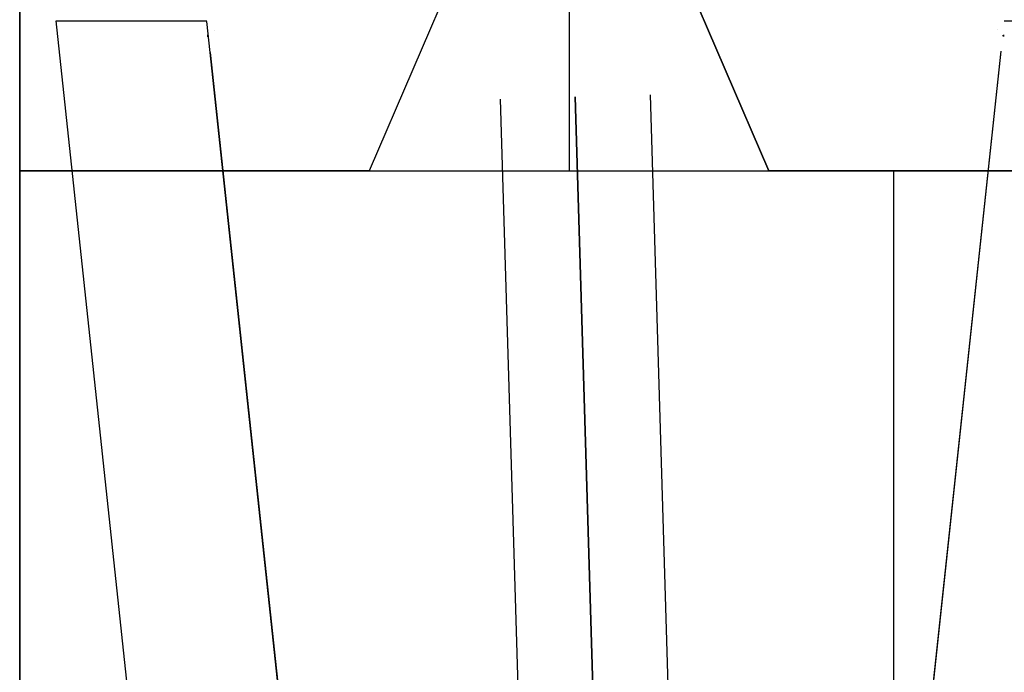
# Model space of a CAD drawing. Header units: millimetres. Extents: x -88 to 88, y -12 to 103.
# Tile 247 of 256: x -37.49 to -35.52, y 16.23 to 17.54. Entities that reach past the tile are written whole.
import ezdxf

# ---------------------------------------------------------------- set-up
doc = ezdxf.new("R2010")
doc.units = ezdxf.units.MM
doc.layers.add('Default', color=7, linetype='Continuous', true_color=0x000000)

msp = doc.modelspace()

# ---------------------------------------------------------------- linework, layer by layer
at = {"layer": 'Default', "color": 254, "true_color": 0xcad1ee}
for points in [[(-37.4912, 17.2352), (-37.4912, 18.0052)], [(-37.4912, 17.2352), (-37.4912, 18.0052)], [(-37.4912, 18.0052), (-37.4912, 17.2352)], [(-36.529, 17.8445), (-36.7912, 17.2352)], [(-36.529, 17.8445), (-36.7912, 17.2352)], [(-36.529, 17.8445), (-36.7912, 17.2352)], [(-35.9912, 17.2352), (-36.2534, 17.8445)], [(-35.9912, 17.2352), (-36.2534, 17.8445)], [(-36.2534, 17.8445), (-35.9912, 17.2352)], [(-36.3912, 17.6352), (-36.3912, 17.2352)], [(-37.4182, 17.5352), (-37.1165, 17.5352)], [(-37.4182, 17.5352), (-37.1165, 17.5352)], [(-37.1182, 14.7352), (-37.4182, 17.5352)], [(-37.1182, 14.7352), (-37.4182, 17.5352)], [(-37.4182, 17.5352), (-37.1165, 17.5352)], [(-37.1182, 14.7352), (-37.4182, 17.5352)], [(-36.8117, 14.6901), (-37.1163, 17.5337)], [(-35.5199, 17.5352), (-35.2182, 17.5352)], [(-36.2292, 17.3874), (-36.1033, 13.1942)], [(-36.529, 17.3784), (-36.4032, 13.1852)], [(-36.2533, 13.1897), (-36.3791, 17.3829)], [(-36.2533, 13.1897), (-36.3791, 17.3829)], [(-36.3791, 17.3829), (-36.2533, 13.1897)], [(-36.3791, 17.3829), (-36.2533, 13.1897)], [(-37.4912, 8.7352), (-37.4912, 17.2352)], [(-36.7912, 17.2352), (-37.4912, 17.2352)], [(-37.4912, 17.2352), (-35.4912, 17.2352)], [(-37.4912, 8.7352), (-37.4912, 17.2352)], [(-37.4912, 17.2352), (-37.4912, 8.7352)], [(-36.7912, 17.2352), (-37.4912, 17.2352)], [(-36.7912, 17.2352), (-35.9912, 17.2352)], [(-35.4912, 17.2352), (-35.9912, 17.2352)], [(-35.4912, 17.2352), (-35.9912, 17.2352)], [(-35.7412, 10.397), (-35.7412, 17.2352)]]:
    msp.add_lwpolyline(points, dxfattribs=at)
at = {"layer": 'Default', "color": 254, "true_color": 0xcad1ee, "extrusion": (0.99955, 0.03, 3.53186e-15)}
msp.add_lwpolyline([(18.4665, -3.3225), (18.4853, -3.3229), (18.504, -3.3238), (18.5227, -3.3254), (18.5414, -3.3277), (18.5599, -3.3305), (18.5784, -3.334), (18.5967, -3.3382), (18.6149, -3.3429), (18.6328, -3.3483), (18.6506, -3.3543), (18.6682, -3.3609), (18.6856, -3.3681), (18.7027, -3.3758), (18.7195, -3.3842), (18.736, -3.3931), (18.7522, -3.4026), (18.7681, -3.4126), (18.7836, -3.4232), (18.7988, -3.4343), (18.8135, -3.4459), (18.8279, -3.458), (18.8418, -3.4705), (18.8553, -3.4836), (18.8684, -3.4971), (18.8809, -3.511), (18.893, -3.5254), (18.9046, -3.5402), (18.9157, -3.5553), (18.9263, -3.5708), (18.9363, -3.5867), (18.9458, -3.6029), (18.9547, -3.6194), (18.9631, -3.6363), (18.9709, -3.6533), (18.978, -3.6707), (18.9846, -3.6883), (18.9906, -3.7061), (18.996, -3.7241), (19.0007, -3.7422), (19.0049, -3.7605), (19.0084, -3.779), (19.0113, -3.7975), (19.0135, -3.8162), (19.0151, -3.8349), (19.0161, -3.8536), (19.0164, -3.8724)], dxfattribs=at)
at = {"layer": 'Default', "color": 254, "true_color": 0xcad1ee, "extrusion": (0.99955, 0.03, -1.30544e-15)}
msp.add_lwpolyline([(18.4665, -3.32), (18.4854, -3.3203), (18.5042, -3.3213), (18.523, -3.3229), (18.5417, -3.3251), (18.5604, -3.328), (18.5789, -3.3316), (18.5973, -3.3357), (18.6155, -3.3405), (18.6336, -3.3459), (18.6515, -3.3519), (18.6692, -3.3585), (18.6866, -3.3657), (18.7038, -3.3735), (18.7206, -3.3819), (18.7372, -3.3909), (18.7535, -3.4004), (18.7695, -3.4105), (18.7851, -3.4211), (18.8003, -3.4322), (18.8151, -3.4439), (18.8295, -3.4561), (18.8436, -3.4687), (18.8571, -3.4818), (18.8702, -3.4954), (18.8829, -3.5094), (18.895, -3.5238), (18.9067, -3.5386), (18.9178, -3.5539), (18.9284, -3.5694), (18.9385, -3.5854), (18.948, -3.6017), (18.957, -3.6183), (18.9654, -3.6352), (18.9732, -3.6523), (18.9804, -3.6698), (18.987, -3.6874), (18.993, -3.7053), (18.9984, -3.7234), (19.0032, -3.7416), (19.0074, -3.76), (19.0109, -3.7786), (19.0138, -3.7972), (19.016, -3.8159), (19.0176, -3.8347), (19.0186, -3.8536), (19.0189, -3.8724)], dxfattribs=at)
at = {"layer": 'Default', "color": 254, "true_color": 0xcad1ee, "extrusion": (0.99955, 0.03, -2.07358e-14)}
msp.add_lwpolyline([(18.4665, -3.3225), (18.4853, -3.3229), (18.504, -3.3238), (18.5227, -3.3254), (18.5414, -3.3277), (18.5599, -3.3305), (18.5784, -3.334), (18.5967, -3.3382), (18.6149, -3.3429), (18.6328, -3.3483), (18.6506, -3.3543), (18.6682, -3.3609), (18.6856, -3.3681), (18.7027, -3.3758), (18.7195, -3.3842), (18.736, -3.3931), (18.7522, -3.4026), (18.7681, -3.4126), (18.7836, -3.4232), (18.7988, -3.4343), (18.8135, -3.4459), (18.8279, -3.458), (18.8418, -3.4705), (18.8553, -3.4836), (18.8684, -3.4971), (18.8809, -3.511), (18.893, -3.5254), (18.9046, -3.5402), (18.9157, -3.5553), (18.9263, -3.5708), (18.9363, -3.5867), (18.9458, -3.6029), (18.9547, -3.6194), (18.9631, -3.6363), (18.9709, -3.6533), (18.978, -3.6707), (18.9846, -3.6883), (18.9906, -3.7061), (18.996, -3.7241), (19.0007, -3.7422), (19.0049, -3.7605), (19.0084, -3.779), (19.0113, -3.7975), (19.0135, -3.8162), (19.0151, -3.8349), (19.0161, -3.8536), (19.0164, -3.8724)], dxfattribs=at)
at = {"layer": 'Default', "color": 254, "true_color": 0xcad1ee, "extrusion": (0.99955, 0.03, -3.22577e-14)}
msp.add_lwpolyline([(18.4665, -3.4975), (18.4793, -3.4977), (18.4921, -3.4984), (18.5048, -3.4994), (18.5175, -3.501), (18.5302, -3.5029), (18.5428, -3.5053), (18.5553, -3.5081), (18.5677, -3.5114), (18.5799, -3.5151), (18.5921, -3.5191), (18.604, -3.5236), (18.6159, -3.5285), (18.6275, -3.5338), (18.639, -3.5395), (18.6503, -3.5456), (18.6613, -3.5521), (18.6721, -3.5589), (18.6827, -3.5661), (18.693, -3.5737), (18.7031, -3.5816), (18.7129, -3.5898), (18.7224, -3.5984), (18.7316, -3.6073), (18.7405, -3.6165), (18.7491, -3.626), (18.7573, -3.6358), (18.7652, -3.6459), (18.7728, -3.6562), (18.78, -3.6668), (18.7869, -3.6776), (18.7933, -3.6887), (18.7994, -3.6999), (18.8051, -3.7114), (18.8104, -3.723), (18.8153, -3.7349), (18.8198, -3.7469), (18.8239, -3.759), (18.8275, -3.7713), (18.8308, -3.7837), (18.8336, -3.7961), (18.836, -3.8087), (18.8379, -3.8214), (18.8395, -3.8341), (18.8406, -3.8468), (18.8412, -3.8596), (18.8414, -3.8724)], dxfattribs=at)
at = {"layer": 'Default', "color": 254, "true_color": 0xcad1ee, "extrusion": (0.99955, 0.03, -3.45181e-14)}
msp.add_lwpolyline([(18.4665, -3.4975), (18.4793, -3.4977), (18.4921, -3.4984), (18.5048, -3.4994), (18.5175, -3.501), (18.5302, -3.5029), (18.5428, -3.5053), (18.5553, -3.5081), (18.5677, -3.5114), (18.5799, -3.5151), (18.5921, -3.5191), (18.604, -3.5236), (18.6159, -3.5285), (18.6275, -3.5338), (18.639, -3.5395), (18.6503, -3.5456), (18.6613, -3.5521), (18.6721, -3.5589), (18.6827, -3.5661), (18.693, -3.5737), (18.7031, -3.5816), (18.7129, -3.5898), (18.7224, -3.5984), (18.7316, -3.6073), (18.7405, -3.6165), (18.7491, -3.626), (18.7573, -3.6358), (18.7652, -3.6459), (18.7728, -3.6562), (18.78, -3.6668), (18.7869, -3.6776), (18.7933, -3.6887), (18.7994, -3.6999), (18.8051, -3.7114), (18.8104, -3.723), (18.8153, -3.7349), (18.8198, -3.7469), (18.8239, -3.759), (18.8275, -3.7713), (18.8308, -3.7837), (18.8336, -3.7961), (18.836, -3.8087), (18.8379, -3.8214), (18.8395, -3.8341), (18.8406, -3.8468), (18.8412, -3.8596), (18.8414, -3.8724)], dxfattribs=at)
at = {"layer": 'Default', "color": 254, "true_color": 0xcad1ee, "extrusion": (0.99955, 0.03, -2.98239e-15)}
msp.add_lwpolyline([(18.7189, -3.8724), (18.7188, -3.8638), (18.7183, -3.8552), (18.7176, -3.8466), (18.7166, -3.8381), (18.7152, -3.8295), (18.7136, -3.8211), (18.7117, -3.8127), (18.7096, -3.8043), (18.7071, -3.7961), (18.7043, -3.7879), (18.7013, -3.7798), (18.698, -3.7719), (18.6945, -3.764), (18.6906, -3.7563), (18.6865, -3.7487), (18.6822, -3.7413), (18.6776, -3.734), (18.6727, -3.7269), (18.6676, -3.7199), (18.6623, -3.7131), (18.6567, -3.7065), (18.651, -3.7001), (18.645, -3.6939), (18.6388, -3.6879), (18.6324, -3.6822), (18.6258, -3.6766), (18.619, -3.6713), (18.6121, -3.6662), (18.6049, -3.6614), (18.5976, -3.6567), (18.5902, -3.6524), (18.5826, -3.6483), (18.5749, -3.6445), (18.5671, -3.6409), (18.5591, -3.6376), (18.551, -3.6346), (18.5429, -3.6318), (18.5346, -3.6294), (18.5263, -3.6272), (18.5179, -3.6253), (18.5094, -3.6237), (18.5009, -3.6224), (18.4923, -3.6213), (18.4837, -3.6206), (18.4751, -3.6201), (18.4665, -3.62)], dxfattribs=at)
at = {"layer": 'Default', "color": 254, "true_color": 0xcad1ee, "extrusion": (1, 0, 0)}
for points in [[(17.5352, -3.07), (17.5352, -3.27)], [(17.5352, -3.07), (17.5352, -3.27)], [(17.5352, -3.07), (17.5352, -3.27)], [(17.5334, -3.07), (17.5351, -3.27)], [(17.5315, -3.07), (17.535, -3.27)], [(17.5315, -3.07), (17.5352, -3.07)], [(17.535, -3.27), (17.5352, -3.27)], [(17.535, -3.27), (12.7371, -3.3537)], [(17.5315, -3.07), (12.7336, -3.1538)], [(17.5334, -3.07), (17.5351, -3.27)], [(17.5315, -3.07), (17.535, -3.27)], [(17.5352, -3.07), (17.5352, -3.27)], [(17.2352, -4.57), (17.2352, -4.27)], [(17.2352, -3.27), (17.2352, -4.27)], [(17.2352, -3.27), (17.2352, -3.97)], [(17.2352, -3.97), (17.2352, -4.57)], [(17.2352, -3.27), (17.2352, -3.97)]]:
    msp.add_lwpolyline(points, dxfattribs=at)
at = {"layer": 'Default', "color": 254, "true_color": 0xcad1ee, "extrusion": (2.92813e-10, 1, -3.93048e-18)}
msp.add_lwpolyline([(35.5199, -3.07), (37.1165, -3.07)], dxfattribs=at)
at = {"layer": 'Default', "color": 254, "true_color": 0xcad1ee, "extrusion": (0, 1, 0)}
for points in [[(35.5199, -3.27), (37.1165, -3.27)], [(35.5199, -3.27), (35.2182, -3.27)]]:
    msp.add_lwpolyline(points, dxfattribs=at)
at = {"layer": 'Default', "color": 254, "true_color": 0xcad1ee, "extrusion": (0.004333, -0.005321, 0.999976)}
msp.add_lwpolyline([(-37.1019, 17.5167), (-37.1018, 17.5165)], dxfattribs=at)
at = {"layer": 'Default', "color": 254, "true_color": 0xcad1ee, "extrusion": (0.000338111, -0.008719, 0.999962)}
msp.add_lwpolyline([(-37.1154, 17.5076), (-37.1153, 17.504)], dxfattribs=at)
at = {"layer": 'Default', "color": 254, "true_color": 0xcad1ee, "extrusion": (0.00064579, -0.008723, 0.999962)}
msp.add_lwpolyline([(-37.1144, 17.5067), (-37.1143, 17.5047)], dxfattribs=at)
at = {"layer": 'Default', "color": 254, "true_color": 0xcad1ee, "extrusion": (2.48228e-10, 1, 3.33202e-18)}
msp.add_lwpolyline([(37.1163, -3.27), (35.52, -3.27)], dxfattribs=at)
at = {"layer": 'Default', "color": 254, "true_color": 0xcad1ee, "extrusion": (0.001849, -0.017254, 0.999849)}
for points in [[(-35.0367, 21.3299), (-35.0367, 18.4705)], [(-35.0371, 21.3299), (-35.0371, 18.4705)]]:
    msp.add_lwpolyline(points, dxfattribs=at)
at = {"layer": 'Default', "color": 254, "true_color": 0xcad1ee, "extrusion": (5.27133e-10, 1, 7.07327e-18)}
msp.add_lwpolyline([(37.1163, -3.07), (35.52, -3.07)], dxfattribs=at)
at = {"layer": 'Default', "color": 254, "true_color": 0xcad1ee, "extrusion": (-0.001849, -0.017254, 0.999849)}
for points in [[(-37.1862, 10.7324), (-37.1862, 13.5918)], [(-37.186, 10.7324), (-37.186, 13.5918)], [(-37.1858, 10.7324), (-37.1858, 13.5918)]]:
    msp.add_lwpolyline(points, dxfattribs=at)
at = {"layer": 'Default', "color": 254, "true_color": 0xcad1ee, "extrusion": (-0.004213, -0.005173, 0.999978)}
msp.add_lwpolyline([(-35.5335, 17.5186), (-35.5334, 17.5188)], dxfattribs=at)
at = {"layer": 'Default', "color": 254, "true_color": 0xcad1ee, "extrusion": (-0.000337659, -0.008708, 0.999962)}
msp.add_lwpolyline([(-35.5211, 17.5042), (-35.5209, 17.5079)], dxfattribs=at)
at = {"layer": 'Default', "color": 254, "true_color": 0xcad1ee, "extrusion": (-0.000639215, -0.008635, 0.999963)}
msp.add_lwpolyline([(-35.5221, 17.5054), (-35.5219, 17.5074)], dxfattribs=at)
at = {"layer": 'Default', "color": 254, "true_color": 0xcad1ee, "extrusion": (-0.03, 0.99955, -2.49989e-14)}
msp.add_lwpolyline([(35.8138, -3.3225), (35.8086, -3.3236), (35.8036, -3.3248), (35.7985, -3.3262), (35.7936, -3.3278), (35.7887, -3.3295), (35.7838, -3.3314), (35.779, -3.3335), (35.7743, -3.3358), (35.7697, -3.3382), (35.7651, -3.3407), (35.7607, -3.3435), (35.7563, -3.3463), (35.7521, -3.3494), (35.7479, -3.3526), (35.7439, -3.3559), (35.74, -3.3593), (35.7362, -3.3629), (35.7325, -3.3666), (35.729, -3.3705), (35.7256, -3.3744), (35.7224, -3.3785), (35.7193, -3.3827), (35.7163, -3.387), (35.7135, -3.3914), (35.7108, -3.3959), (35.7083, -3.4005), (35.706, -3.4051), (35.7038, -3.4099), (35.7018, -3.4147), (35.7, -3.4196), (35.6983, -3.4245), (35.6968, -3.4295), (35.6955, -3.4346), (35.6943, -3.4397), (35.6934, -3.4448), (35.6926, -3.45), (35.692, -3.4551), (35.6916, -3.4603), (35.6913, -3.4656), (35.6912, -3.4708), (35.6914, -3.476), (35.6917, -3.4812), (35.6921, -3.4864), (35.6928, -3.4916), (35.6936, -3.4967), (35.6947, -3.5018), (35.6959, -3.5069), (35.6972, -3.512), (35.6988, -3.5169), (35.7005, -3.5219), (35.7024, -3.5267), (35.7044, -3.5315), (35.7067, -3.5362), (35.7091, -3.5409), (35.7116, -3.5454), (35.7143, -3.5499), (35.7172, -3.5543), (35.7202, -3.5585), (35.7233, -3.5627), (35.7266, -3.5667), (35.73, -3.5707), (35.7336, -3.5745), (35.7373, -3.5782), (35.7411, -3.5817), (35.7451, -3.5851), (35.7491, -3.5884), (35.7533, -3.5915), (35.7576, -3.5945), (35.762, -3.5974), (35.7665, -3.6), (35.771, -3.6026), (35.7757, -3.6049), (35.7804, -3.6071), (35.7852, -3.6091), (35.7901, -3.611), (35.795, -3.6127), (35.8, -3.6142), (35.8051, -3.6156), (35.8102, -3.6167), (35.8153, -3.6177), (35.8204, -3.6185), (35.8256, -3.6192), (35.8308, -3.6196), (35.836, -3.6199), (35.8412, -3.62)], dxfattribs=at)
at = {"layer": 'Default', "color": 254, "true_color": 0xcad1ee, "extrusion": (-0.03, 0.99955, -6.74295e-16)}
msp.add_lwpolyline([(35.8412, -3.62), (35.836, -3.6199), (35.8308, -3.6196), (35.8256, -3.6192), (35.8204, -3.6185), (35.8153, -3.6177), (35.8102, -3.6167), (35.8051, -3.6156), (35.8, -3.6142), (35.795, -3.6127), (35.7901, -3.611), (35.7852, -3.6091), (35.7804, -3.6071), (35.7757, -3.6049), (35.771, -3.6026), (35.7665, -3.6), (35.762, -3.5974), (35.7576, -3.5945), (35.7533, -3.5915), (35.7491, -3.5884), (35.7451, -3.5851), (35.7411, -3.5817), (35.7373, -3.5782), (35.7336, -3.5745), (35.73, -3.5707), (35.7266, -3.5667), (35.7233, -3.5627), (35.7202, -3.5585), (35.7172, -3.5543), (35.7143, -3.5499), (35.7116, -3.5454), (35.7091, -3.5409), (35.7067, -3.5362), (35.7044, -3.5315), (35.7024, -3.5267), (35.7005, -3.5219), (35.6988, -3.5169), (35.6972, -3.512), (35.6959, -3.5069), (35.6947, -3.5018), (35.6936, -3.4967), (35.6928, -3.4916), (35.6921, -3.4864), (35.6917, -3.4812), (35.6914, -3.476), (35.6912, -3.4708), (35.6913, -3.4656), (35.6916, -3.4603), (35.692, -3.4551), (35.6926, -3.45), (35.6934, -3.4448), (35.6943, -3.4397), (35.6955, -3.4346), (35.6968, -3.4295), (35.6983, -3.4245), (35.7, -3.4196), (35.7018, -3.4147), (35.7038, -3.4099), (35.706, -3.4051), (35.7083, -3.4005), (35.7108, -3.3959), (35.7135, -3.3914), (35.7163, -3.387), (35.7193, -3.3827), (35.7224, -3.3785), (35.7256, -3.3744), (35.729, -3.3705), (35.7325, -3.3666), (35.7362, -3.3629), (35.74, -3.3593), (35.7439, -3.3559), (35.7479, -3.3526), (35.7521, -3.3494), (35.7563, -3.3463), (35.7607, -3.3435), (35.7651, -3.3407), (35.7697, -3.3382), (35.7743, -3.3358), (35.779, -3.3335), (35.7838, -3.3314), (35.7887, -3.3295), (35.7936, -3.3278), (35.7985, -3.3262), (35.8036, -3.3248), (35.8086, -3.3236), (35.8138, -3.3225)], dxfattribs=at)
at = {"layer": 'Default', "color": 254, "true_color": 0xcad1ee, "extrusion": (-0.03, 0.99955, -3.72528e-15)}
msp.add_lwpolyline([(35.8412, -3.62), (35.8465, -3.6199), (35.8517, -3.6196), (35.8569, -3.6192), (35.862, -3.6185), (35.8672, -3.6177), (35.8723, -3.6167), (35.8774, -3.6156), (35.8825, -3.6142), (35.8874, -3.6127), (35.8924, -3.611), (35.8973, -3.6091), (35.9021, -3.6071), (35.9068, -3.6049), (35.9115, -3.6026), (35.916, -3.6), (35.9205, -3.5974), (35.9249, -3.5945), (35.9292, -3.5915), (35.9333, -3.5884), (35.9374, -3.5851), (35.9413, -3.5817), (35.9452, -3.5782), (35.9489, -3.5745), (35.9524, -3.5707), (35.9559, -3.5667), (35.9592, -3.5627), (35.9623, -3.5585), (35.9653, -3.5543), (35.9682, -3.5499), (35.9709, -3.5454), (35.9734, -3.5409), (35.9758, -3.5362), (35.978, -3.5315), (35.9801, -3.5267), (35.982, -3.5219), (35.9837, -3.5169), (35.9853, -3.512), (35.9866, -3.5069), (35.9878, -3.5018), (35.9888, -3.4967), (35.9897, -3.4916), (35.9903, -3.4864), (35.9908, -3.4812), (35.9911, -3.476), (35.9912, -3.4708), (35.9912, -3.4656), (35.9909, -3.4603), (35.9905, -3.4551), (35.9899, -3.45), (35.9891, -3.4448), (35.9881, -3.4397), (35.987, -3.4346), (35.9857, -3.4295), (35.9842, -3.4245), (35.9825, -3.4196), (35.9807, -3.4147), (35.9787, -3.4099), (35.9765, -3.4051), (35.9742, -3.4005), (35.9717, -3.3959), (35.969, -3.3914), (35.9662, -3.387), (35.9632, -3.3827), (35.9601, -3.3785), (35.9569, -3.3744), (35.9535, -3.3705), (35.9499, -3.3666), (35.9463, -3.3629), (35.9425, -3.3593), (35.9386, -3.3559), (35.9345, -3.3526), (35.9304, -3.3494), (35.9262, -3.3463), (35.9218, -3.3435), (35.9174, -3.3407), (35.9128, -3.3382), (35.9082, -3.3358), (35.9035, -3.3335), (35.8987, -3.3314), (35.8938, -3.3295), (35.8889, -3.3278), (35.8839, -3.3262), (35.8789, -3.3248), (35.8738, -3.3236), (35.8687, -3.3225)], dxfattribs=at)
at = {"layer": 'Default', "color": 254, "true_color": 0xcad1ee, "extrusion": (-0.03, 0.99955, 1.2934e-11)}
msp.add_lwpolyline([(35.8687, -3.3225), (35.8642, -3.3218), (35.8596, -3.3211), (35.855, -3.3206), (35.8504, -3.3203), (35.8458, -3.3201), (35.8412, -3.32)], dxfattribs=at)
at = {"layer": 'Default', "color": 254, "true_color": 0xcad1ee, "extrusion": (-0.03, 0.99955, -1.12147e-12)}
msp.add_lwpolyline([(35.8412, -3.32), (35.8458, -3.3201), (35.8504, -3.3203), (35.855, -3.3206), (35.8596, -3.3211), (35.8642, -3.3218), (35.8687, -3.3225)], dxfattribs=at)
at = {"layer": 'Default', "color": 254, "true_color": 0xcad1ee, "extrusion": (-0.03, 0.99955, 9.30102e-12)}
msp.add_lwpolyline([(35.8412, -3.32), (35.8366, -3.3201), (35.832, -3.3203), (35.8274, -3.3206), (35.8229, -3.3211), (35.8183, -3.3218), (35.8138, -3.3225)], dxfattribs=at)

doc.saveas('drawing.dxf')
